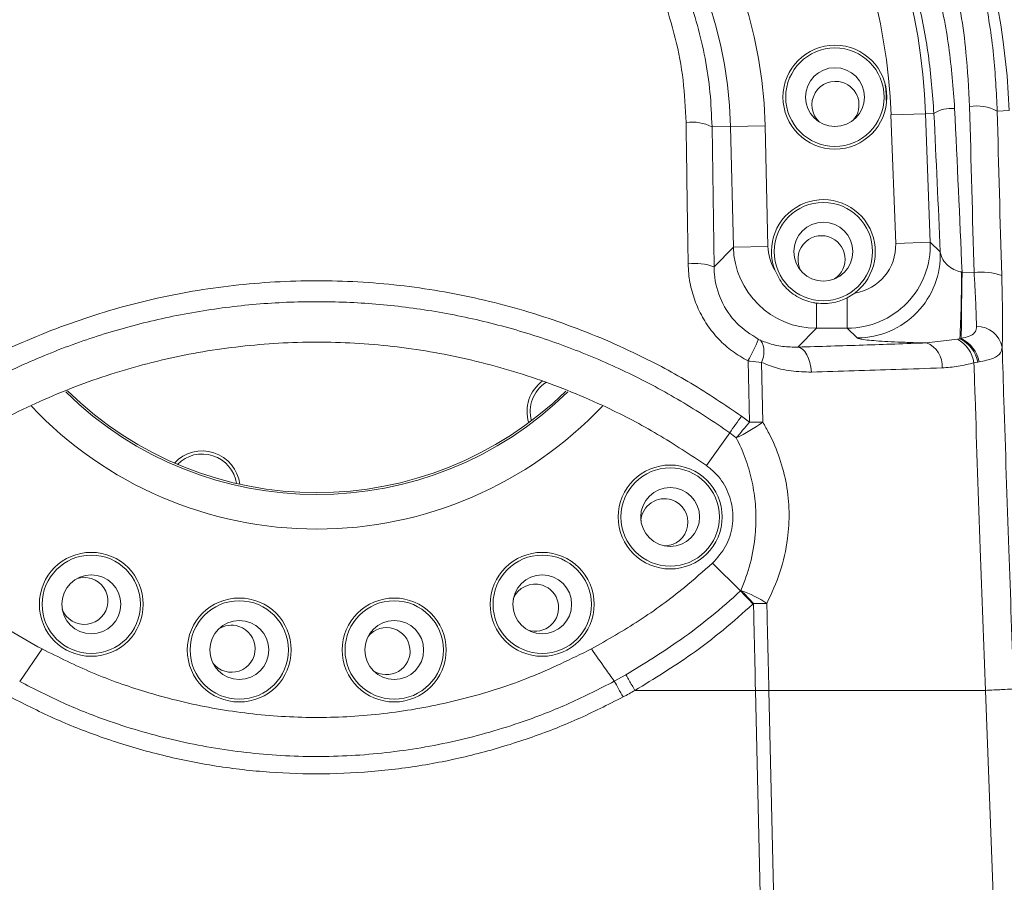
# Model space of a CAD drawing. Header units: millimetres. Extents: x 0 to 16820, y 0 to 11880.
# Tile 67 of 122: x 8127 to 8269, y 8127 to 8251. Entities that reach past the tile are written whole.
import ezdxf

# ---------------------------------------------------------------- set-up
doc = ezdxf.new("R2010")
doc.units = ezdxf.units.MM
doc.header["$LTSCALE"] = 20
doc.linetypes.add('PHANTOM', pattern=[12.7, 6.35, -1.27, 1.27, -1.27, 1.27, -1.27])
doc.styles.add('SLDTEXTSTYLE0', font='TXT', dxfattribs={"width": 0.605})
doc.dimstyles.new('SLDDIMSTYLE1', dxfattribs={"dimtxt": 140, "dimasz": 100, "dimexe": 0, "dimexo": 0.0625, "dimgap": 35, "dimtad": 1, "dimtoh": 1, "dimdec": 1, "dimrnd": 1e-09, "dimzin": 12, "dimdsep": 46, "dimtxsty": 'SLDTEXTSTYLE0', "dimsah": 1, "dimcen": 0.09, "dimadec": 0, "dimazin": 0, "dimtfac": 1, "dimtofl": 0, "dimtmove": 0, "dimatfit": 3, "dimfxl": 1, "dimfrac": 2, "dimtolj": 1, "dimtzin": 12, "dimarcsym": 0})

# ---------------------------------------------------------------- blocks, each defined once
blk = doc.blocks.new('*D12')
at = {"color": 7, "linetype": 'Continuous', "lineweight": 0}
for p, q in [((8169.5, 9516.47), (11047.1, 9516.47)), ((11017.1, 9516.47), (11017.1, 6644.47)), ((8318.2, 6644.47), (11047.1, 6644.47))]:
    blk.add_line(p, q, dxfattribs=at)
for points in [[(11017.1, 9516.47), (11002.1, 9416.47), (11032.1, 9416.47)], [(11017.1, 6644.47), (11032.1, 6744.47), (11002.1, 6744.47)]]:
    blk.add_solid(points, dxfattribs=at)
at = {"color": 7, "linetype": 'Continuous', "lineweight": 0, "insert": (10836.63, 7866.59), "char_height": 140, "attachment_point": 1, "rotation": 90, "style": 'SLDTEXTSTYLE0'}
blk.add_mtext('2872', dxfattribs=at)

msp = doc.modelspace()

# ---------------------------------------------------------------- linework, layer by layer
at = {"color": 8, "linetype": 'Continuous', "lineweight": 0}
for p, q in [((8252.38, 8237.5), (8257.37, 8237.68)), ((8253.06, 8218.96), (8252.38, 8237.5)), ((8258.58, 8237.72), (8257.37, 8237.68)), ((8257.37, 8237.68), (8258.05, 8219.14)), ((8267.72, 8238.06), (8269.43, 8238.12)), ((8226.55, 8235.77), (8229.23, 8235.83)), ((8226.55, 8235.77), (8226.84, 8215.57)), ((8229.23, 8235.83), (8234.23, 8235.94)), ((8229.63, 8218.43), (8229.23, 8235.83)), ((8234.23, 8235.94), (8234.62, 8218.54)), ((8226.84, 8215.57), (8229.63, 8218.43)), ((8229.63, 8218.43), (8234.62, 8218.54)), ((8253.06, 8218.96), (8258.05, 8219.14)), ((8258.05, 8219.14), (8259.5, 8217.75)), ((8262.56, 8214.84), (8262.64, 8214.82)), ((8262.64, 8214.82), (8264.37, 8214.75)), ((8241.61, 8206.72), (8241.61, 8210.34)), ((8246.08, 8211.12), (8246.08, 8206.72)), ((8241.61, 8206.72), (8238.95, 8204)), ((8246.08, 8206.72), (8241.61, 8206.72)), ((8247.52, 8205.32), (8246.08, 8206.72)), ((8257.5, 8204.61), (8261.97, 8205.15)), ((8261.97, 8205.15), (8262.32, 8205.22)), ((8262.32, 8205.22), (8262.51, 8205.25)), ((8231.95, 8193.17), (8231.75, 8202)), ((8233.68, 8201.8), (8233.88, 8193.17)), ((8264.9, 8201.83), (8264.36, 8201.74)), ((8265.09, 8201.86), (8264.9, 8201.83)), ((8230.81, 8194.04), (8231.95, 8193.17)), ((8225.74, 8186.9), (8229.11, 8191.63)), ((8230.66, 8168.83), (8230.66, 8168.83)), ((8232.54, 8166.99), (8232.46, 8166.92)), ((8126.63, 8155.75), (8129.85, 8160.45)), ((8212.44, 8155.79), (8214.11, 8156.72)), ((8232.82, 8154.47), (8215.43, 8154.47)), ((8234.75, 8154.47), (8239.04, 7967.09)), ((8234.75, 8154.47), (8234.75, 8154.47)), ((8266, 8154.47), (8234.75, 8154.47)), ((8266, 8154.47), (8266, 8154.47))]:
    msp.add_line(p, q, dxfattribs=at)
at = {"color": 7, "linetype": 'Continuous', "lineweight": 0}
for p, q in [((8246.08, 8211.12), (8247.14, 8211.79)), ((8230.66, 8168.83), (8226.64, 8172.85))]:
    msp.add_line(p, q, dxfattribs=at)
at = {"color": 8, "linetype": 'Continuous', "lineweight": 0, "flags": 128}
for points in [[(8262.64, 8214.82), (8262.62, 8213.23), (8262.6, 8211.71), (8262.58, 8210.27), (8262.57, 8208.95), (8262.55, 8207.76), (8262.54, 8206.74), (8262.52, 8205.9), (8262.51, 8205.25)], [(8238.95, 8204), (8239.31, 8203.9), (8239.64, 8203.68), (8239.96, 8203.35), (8240.25, 8202.91), (8240.49, 8202.37), (8240.69, 8201.76), (8240.83, 8201.1), (8240.91, 8200.4)], [(8231.95, 8193.17), (8231.7, 8192.88), (8231.46, 8192.58), (8231.22, 8192.29), (8230.97, 8192), (8230.74, 8191.72), (8230.5, 8191.44), (8230.27, 8191.16), (8230.05, 8190.9)], [(8236.94, 7973.75), (8235.36, 8043.37), (8232.82, 8154.47)], [(8274.69, 7924.16), (8270.35, 8039.25), (8266, 8154.47)]]:
    msp.add_lwpolyline(points, dxfattribs=at)
at = {"color": 7, "linetype": 'Continuous', "lineweight": 0, "flags": 128}
msp.add_lwpolyline([(8137, 8170.62), (8135.89, 8170.79), (8134.94, 8170.63)], dxfattribs=at)
at = {"color": 7, "linetype": 'Continuous', "lineweight": 0}
for centre, radius in [((8244.29, 8240.07), 7.5), ((8244.29, 8240.07), 4.25), ((8242.62, 8217.78), 4.25), ((8220.51, 8179.49), 7.5), ((8220.51, 8179.49), 4.25), ((8136.96, 8166.89), 7.5), ((8202.04, 8166.89), 7.5), ((8136.96, 8166.89), 4.25), ((8202.04, 8166.89), 4.25), ((8158.32, 8160.3), 7.5), ((8180.68, 8160.3), 7.5), ((8158.32, 8160.3), 4.25), ((8180.68, 8160.3), 4.25)]:
    msp.add_circle(centre, radius, dxfattribs=at)
at = {"color": 8, "linetype": 'Continuous', "lineweight": 0}
for centre in [(8244.29, 8240.07), (8242.62, 8217.78), (8220.51, 8179.49), (8136.96, 8166.89), (8202.04, 8166.89), (8158.32, 8160.3), (8180.68, 8160.3)]:
    msp.add_circle(centre, 7.1, dxfattribs=at)
at = {"color": 7, "linetype": 'Continuous', "lineweight": 30}
for centre, radius, start, end in [((8169.5, 7139.47), 2377, 300, 180), ((7074.5, 7139.47), 1282, 22.84568, 82.15432)]:
    msp.add_arc(centre, radius, start, end, dxfattribs=at)
at = {"color": 7, "linetype": 'PHANTOM', "lineweight": 30}
msp.add_arc((8169.5, 7139.47), 1568.22, 354.08007, 125.91993, dxfattribs=at)
at = {"color": 7, "linetype": 'Continuous', "lineweight": 0}
for centre, radius, start, end in [((8169.5, 8234.47), 112, 335.328, 204.672), ((8169.5, 8234.47), 112.5, 342, 162), ((8169.5, 8234.47), 111.7, 335.6347, 162), ((8169.5, 8234.47), 100, 2.0935, 177.9065), ((8244.36, 8238.95), 3.4, 72, 227.2727), ((8244.36, 8238.95), 3.4, 320.4416, 72), ((8242.62, 8217.78), 7.5, 307.0582, 200.6269), ((8242.36, 8216.68), 3.4, 72, 210.1298), ((8242.36, 8216.68), 3.4, 303.2987, 72), ((8205.3, 8194.71), 5.45, 126.0384, 197.34), ((8205.3, 8194.71), 5, 122.9732, 195.5127), ((8169.5, 8234.47), 51.46, 225.6531, 314.3322), ((8152.97, 8183.58), 5.45, 72, 137.34), ((8152.97, 8183.58), 5, 72, 135.5127), ((8152.97, 8183.58), 5.45, 6.66, 72), ((8152.97, 8183.58), 5, 8.4873, 72), ((8219.68, 8178.73), 3.4, 72, 175.8443), ((8219.68, 8178.73), 3.4, 269.0129, 72), ((8135.95, 8167.39), 3.4, 200.4416, 72), ((8201.02, 8166.41), 3.4, 72, 158.7012), ((8201.02, 8166.41), 3.4, 251.8702, 72), ((8157.21, 8160.48), 3.4, 217.5845, 72), ((8157.21, 8160.48), 3.4, 72, 124.4155), ((8179.57, 8160.14), 3.4, 72, 141.5587), ((8179.57, 8160.14), 3.4, 234.727, 72)]:
    msp.add_arc(centre, radius, start, end, dxfattribs=at)
at = {"color": 8, "linetype": 'Continuous', "lineweight": 0}
for centre, radius, start, end in [((8169.5, 8234.47), 87.93, 2.0935, 60.0607), ((8169.5, 8234.47), 82.94, 119.9393, 177.9065), ((8169.5, 8234.47), 82.94, 2.0935, 60.0607), ((8169.5, 8234.47), 64.74, 1.3082, 178.6918), ((8169.5, 8234.47), 59.75, 1.3082, 178.6918), ((8261.11, 8233.69), 4.76, 84.4742, 122.179), ((8264.76, 8232.57), 6.23, 61.7017, 99.6217), ((8223.67, 8230.2), 6.27, 62.6978, 97.9187), ((8247.48, 8217.35), 12.02, 270.1906, 1.9029), ((8224.02, 8208.06), 8.02, 69.4491, 96.6072), ((8091.89, 8214.26), 170.67, 356.9642, 0.1933), ((8265.51, 8206.56), 8.27, 69.8275, 97.9257), ((8264.8, 8203.28), 3.7, 11.0599, 91.2193), ((8184.02, 8227.23), 53.98, 332.1363, 335.8282), ((8230.85, 8203.29), 3.2, 332.0868, 31.9074), ((8256.23, 8201.31), 3.54, 355.0492, 68.9935), ((8259.7, 8201.02), 4.71, 8.8404, 61.2417), ((8260.26, 8200.99), 4.71, 10.303, 64.0943), ((8260.47, 8201.02), 4.69, 10.3248, 64.2548), ((8169.5, 8234.47), 51.74, 225.5564, 314.4754), ((8169.5, 8234.47), 56.73, 223.4437, 316.6033), ((7831.98, 8473.77), 487.14, 324.6083, 324.9559), ((8218.67, 8214.47), 26.17, 295.7771, 305.5161), ((8232.83, 8141.36), 51.82, 88.8411, 90.9733), ((8224.51, 8151.82), 18.18, 56.7663, 69.9882), ((8188.21, 8126.69), 59.91, 42.2755, 44.7886), ((8236.04, 7999.94), 167.09, 90.5403, 91.2028)]:
    msp.add_arc(centre, radius, start, end, dxfattribs=at)
for centre, major_axis, ratio, start_param, end_param in [((8243.19, 8154.47), (-15.28, 420), 0.052, 4.85469, 4.911771), ((8288.15, 8154.47), (-15.25, 420), 0.051875, 1.366956, 1.424872), ((8240.2, 8154.36), (-15.29, 417), 0.052373, 4.863075, 4.911743), ((8292.14, 8154.61), (-15.25, 416), 0.052373, 1.366919, 1.424835), ((8241.63, 8218.72), (8.39, 8.59), 0.99955, 2.36895, 3.914236), ((8241.63, 8218.72), (-4.91, -5.02), 0.997325, 5.510542, 6.021993), ((8246.06, 8218.72), (8.64, -8.33), 0.999522, 5.480939, 7.085432), ((8246.06, 8218.72), (-5.05, 4.87), 0.997161, 2.491453, 3.943839)]:
    msp.add_ellipse(centre, major_axis=major_axis, ratio=ratio, start_param=start_param, end_param=end_param, dxfattribs=at)
for points, knots in [([(8071.28, 8238.06), (8071.42, 8240.88), (8071.71, 8246.52), (8073.06, 8254.95), (8075.09, 8263.28), (8077.84, 8271.38), (8081.22, 8279.12), (8085.23, 8286.53), (8089.9, 8293.62), (8095.21, 8300.35), (8101.08, 8306.59), (8107.55, 8312.37), (8114.6, 8317.62), (8122.05, 8322.19), (8129.73, 8326.01), (8137.66, 8329.15), (8145.97, 8331.6), (8153.84, 8333.22), (8158.91, 8333.76), (8161.06, 8333.98)], [0, 0, 0, 0, 0.058726, 0.117454, 0.177929, 0.238405, 0.297055, 0.355706, 0.415987, 0.476266, 0.536335, 0.5964, 0.658342, 0.72028, 0.778185, 0.836086, 0.89601, 0.955931, 1, 1, 1, 1]), ([(8177.94, 8333.98), (8180.62, 8333.69), (8185.73, 8333.12), (8193.15, 8331.53), (8200.24, 8329.48), (8207.2, 8326.88), (8213.99, 8323.73), (8220.55, 8320.06), (8226.85, 8315.86), (8232.85, 8311.16), (8238.61, 8305.89), (8244.03, 8300.05), (8249.07, 8293.64), (8253.62, 8286.76), (8257.64, 8279.4), (8261.06, 8271.64), (8263.86, 8263.46), (8265.95, 8254.94), (8267.3, 8246.43), (8267.58, 8240.75), (8267.72, 8238.06)], [0, 0, 0, 0, 0.054996, 0.10488, 0.15509, 0.206294, 0.257827, 0.309963, 0.362416, 0.415831, 0.469562, 0.526337, 0.583474, 0.641732, 0.700375, 0.760146, 0.820338, 0.881883, 0.943908, 1, 1, 1, 1]), ([(8158.39, 8331.38), (8157.34, 8331.24), (8153.53, 8330.74), (8147.05, 8329.4), (8139.11, 8327.04), (8131.44, 8324.01), (8124.02, 8320.29), (8116.91, 8315.88), (8110.16, 8310.82), (8103.91, 8305.2), (8097.62, 8298.46), (8091.55, 8290.44), (8085.98, 8281.07), (8081.48, 8271.1), (8078.16, 8260.63), (8075.93, 8249.8), (8075.49, 8242.4), (8075.27, 8238.71)], [0, 0, 0, 0, 0.023067, 0.08282, 0.142843, 0.202889, 0.262675, 0.324835, 0.387241, 0.449667, 0.511855, 0.592994, 0.67438, 0.755521, 0.836936, 0.918602, 1, 1, 1, 1]), ([(8263.72, 8238.71), (8263.59, 8241.32), (8263.28, 8247.71), (8261.55, 8257.71), (8258.46, 8268.52), (8254.22, 8278.68), (8248.97, 8288.09), (8242.84, 8296.7), (8236, 8304.38), (8228.57, 8311.09), (8220.7, 8316.87), (8212.35, 8321.75), (8203.62, 8325.71), (8194.63, 8328.73), (8186.89, 8330.52), (8182.17, 8331.17), (8180.6, 8331.38)], [0, 0, 0, 0, 0.057533, 0.140681, 0.224108, 0.307273, 0.385975, 0.464897, 0.543592, 0.615556, 0.687701, 0.759639, 0.828316, 0.897181, 0.965831, 1, 1, 1, 1]), ([(8077.42, 8238.43), (8077.71, 8241.95), (8078.28, 8249), (8080.64, 8259.3), (8084.04, 8269.24), (8088.57, 8278.67), (8094.11, 8287.52), (8100.65, 8295.76), (8108.2, 8303.27), (8116.65, 8309.94), (8125.05, 8315.11), (8133.09, 8318.98), (8140.57, 8321.8), (8148.29, 8323.99), (8153.89, 8325.07), (8156.88, 8325.49), (8157.22, 8325.53)], [0, 0, 0, 0, 0.082364, 0.165002, 0.247384, 0.329519, 0.411902, 0.494038, 0.578139, 0.66251, 0.74658, 0.807878, 0.869433, 0.93097, 0.992243, 1, 1, 1, 1]), ([(8181.78, 8325.53), (8183.15, 8325.33), (8187.66, 8324.66), (8195.19, 8322.86), (8204.14, 8319.76), (8212.8, 8315.74), (8221.05, 8310.78), (8228.8, 8304.95), (8236.05, 8298.2), (8242.66, 8290.53), (8248.5, 8281.99), (8253.13, 8273.3), (8256.63, 8264.62), (8259.14, 8256.1), (8260.9, 8247.35), (8261.35, 8241.4), (8261.57, 8238.43)], [0, 0, 0, 0, 0.031743, 0.104364, 0.177213, 0.249858, 0.325529, 0.40142, 0.477112, 0.558548, 0.640227, 0.721665, 0.791101, 0.860849, 0.930583, 1, 1, 1, 1]), ([(8258.58, 8237.72), (8258.37, 8240.52), (8257.94, 8246.13), (8256.28, 8254.48), (8253.85, 8262.72), (8250.75, 8270.35), (8247.17, 8277.29), (8243.22, 8283.58), (8238.71, 8289.58), (8233.95, 8294.9), (8229.08, 8299.56), (8224.19, 8303.61), (8218.98, 8307.37), (8215.25, 8309.56), (8213.38, 8310.67)], [0, 0, 0, 0, 0.092975, 0.186796, 0.283263, 0.380623, 0.463031, 0.545973, 0.630587, 0.715777, 0.785947, 0.856455, 0.928037, 1, 1, 1, 1]), ([(8112.45, 8235.77), (8112.51, 8237.34), (8112.63, 8240.51), (8113.31, 8245.25), (8114.37, 8249.97), (8115.85, 8254.64), (8117.71, 8259.12), (8119.92, 8263.38), (8122.43, 8267.39), (8125.3, 8271.22), (8128.45, 8274.76), (8131.85, 8278), (8135.46, 8280.91), (8139.34, 8283.56), (8143.4, 8285.86), (8147.62, 8287.82), (8151.96, 8289.42), (8156.47, 8290.68), (8161.07, 8291.56), (8165.75, 8292.06), (8170.46, 8292.18), (8175.21, 8291.9), (8179.94, 8291.23), (8184.63, 8290.15), (8189.23, 8288.67), (8193.74, 8286.79), (8198.06, 8284.53), (8202.18, 8281.9), (8206.08, 8278.93), (8209.74, 8275.59), (8213.09, 8271.96), (8216.09, 8268.08), (8218.74, 8263.97), (8221.06, 8259.6), (8222.99, 8255.06), (8224.51, 8250.4), (8225.61, 8245.65), (8226.35, 8240.76), (8226.48, 8237.44), (8226.55, 8235.77)], [0, 0, 0, 0, 0.02673, 0.053792, 0.081041, 0.108873, 0.136907, 0.163333, 0.190207, 0.217082, 0.244422, 0.270191, 0.296392, 0.322592, 0.349244, 0.374766, 0.400729, 0.426692, 0.453115, 0.478993, 0.505344, 0.531695, 0.558534, 0.585133, 0.612236, 0.639339, 0.666961, 0.694135, 0.721509, 0.749509, 0.777723, 0.805007, 0.832485, 0.86057, 0.888862, 0.916153, 0.943633, 0.971712, 1, 1, 1, 1]), ([(8222.81, 8236.41), (8222.71, 8238.45), (8222.52, 8242.55), (8221.35, 8248.6), (8219.57, 8254.48), (8217.09, 8260.11), (8214.01, 8265.43), (8210.33, 8270.37), (8206.11, 8274.84), (8201.4, 8278.81), (8196.3, 8282.2), (8190.86, 8284.95), (8185.18, 8287.07), (8179.34, 8288.52), (8173.43, 8289.28), (8167.52, 8289.39), (8161.67, 8288.86), (8155.94, 8287.67), (8150.42, 8285.88), (8145.1, 8283.51), (8140.08, 8280.55), (8135.41, 8277.06), (8131.11, 8273.07), (8127.25, 8268.59), (8123.89, 8263.67), (8121.06, 8258.38), (8118.83, 8252.76), (8117.25, 8246.87), (8116.37, 8241.39), (8116.24, 8237.89), (8116.19, 8236.41)], [0, 0, 0, 0, 0.0370975, 0.0743125, 0.1114104, 0.1484807, 0.1856682, 0.2227353, 0.2596083, 0.2966016, 0.3334683, 0.369489, 0.4056296, 0.4416452, 0.4766331, 0.5117367, 0.5467244, 0.5812239, 0.6158337, 0.6503371, 0.6852186, 0.7202083, 0.7550949, 0.790944, 0.8269032, 0.8627559, 0.8995317, 0.9364219, 0.973198, 1, 1, 1, 1]), ([(8251.69, 8239.58), (8251.69, 8240.03), (8251.68, 8240.88), (8251.56, 8241.73), (8251.5, 8242.12)], [0, 0, 0, 0, 0.529953, 1, 1, 1, 1]), ([(8223.1, 8216.03), (8223.06, 8218.67), (8222.96, 8225.48), (8222.86, 8232.26), (8222.81, 8236.41)], [0, 0, 0, 0, 0.387456, 1, 1, 1, 1]), ([(8259.5, 8217.75), (8259.56, 8217.44), (8259.69, 8216.85), (8260.29, 8216.02), (8261.11, 8215.35), (8261.94, 8214.97), (8262.44, 8214.86), (8262.56, 8214.84)], [0, 0, 0, 0, 0.259256, 0.508544, 0.735429, 0.934163, 1, 1, 1, 1]), ([(8231.75, 8202), (8230.98, 8202.44), (8229.45, 8203.33), (8227.47, 8205.11), (8225.8, 8207.18), (8224.5, 8209.5), (8223.6, 8212), (8223.18, 8214.21), (8223.12, 8215.56), (8223.1, 8216.03)], [0, 0, 0, 0, 0.15263, 0.305261, 0.458067, 0.610885, 0.764539, 0.918211, 1, 1, 1, 1]), ([(8226.84, 8215.57), (8226.85, 8215.22), (8226.91, 8213.57), (8227.72, 8210.66), (8229.93, 8207.27), (8232.16, 8205.84), (8233.27, 8205.12)], [0, 0, 0, 0, 0.08263, 0.390769, 0.695692, 1, 1, 1, 1]), ([(8264.72, 8206.98), (8264.71, 8207.42), (8264.69, 8208.31), (8264.61, 8210.48), (8264.49, 8212.72), (8264.39, 8214.4), (8264.37, 8214.75)], [0, 0, 0, 0, 0.217502, 0.441278, 0.882463, 1, 1, 1, 1]), ([(8268.37, 8214.33), (8268.39, 8213.45), (8268.44, 8211.67), (8268.47, 8209.17), (8268.48, 8206.86), (8268.46, 8205.16), (8268.44, 8204.28), (8268.43, 8203.99)], [0, 0, 0, 0, 0.2187653, 0.4438633, 0.6626331, 0.8877884, 1, 1, 1, 1]), ([(8108.18, 8194.04), (8111.5, 8196.23), (8118.15, 8200.62), (8128.98, 8205.74), (8138.49, 8209.08), (8148.26, 8211.57), (8158.23, 8213.2), (8170.2, 8213.79), (8182.09, 8213.06), (8193.76, 8210.98), (8205.07, 8207.65), (8214.99, 8203.48), (8223.59, 8198.91), (8228.41, 8195.67), (8230.81, 8194.04)], [0, 0, 0, 0, 0.091219, 0.182728, 0.273944, 0.322385, 0.413772, 0.505453, 0.596841, 0.686721, 0.776881, 0.866764, 0.933382, 1, 1, 1, 1]), ([(8229.11, 8191.63), (8229.11, 8191.63), (8226.81, 8193.25), (8222.07, 8196.32), (8214.61, 8200.32), (8206.84, 8203.7), (8198.76, 8206.45), (8190.39, 8208.55), (8181.84, 8209.94), (8173.22, 8210.61), (8164.55, 8210.56), (8155.81, 8209.77), (8147.18, 8208.24), (8138.77, 8206.01), (8130.59, 8203.08), (8122.6, 8199.44), (8115.69, 8195.55), (8111.53, 8192.79), (8109.89, 8191.63), (8109.89, 8191.63)], [0, 0, 0, 0, 0, 0.066403, 0.13325, 0.199572, 0.266339, 0.33451, 0.403165, 0.470554, 0.538412, 0.607747, 0.677593, 0.745061, 0.812999, 0.882416, 0.952345, 1, 1, 1, 1, 1]), ([(8262.51, 8205.25), (8262.92, 8205.34), (8263.73, 8205.52), (8264.51, 8206.02), (8264.72, 8206.58), (8264.72, 8206.91), (8264.72, 8206.98)], [0, 0, 0, 0, 0.322194, 0.647681, 0.926311, 1, 1, 1, 1]), ([(8233.27, 8205.12), (8233.34, 8205.09), (8233.45, 8205.04), (8233.54, 8205), (8233.57, 8204.98)], [0, 0, 0, 0, 0.679224, 1, 1, 1, 1]), ([(8233.57, 8204.98), (8233.9, 8204.85), (8234.94, 8204.44), (8236.76, 8204.02), (8238.22, 8204.01), (8238.95, 8204)], [0, 0, 0, 0, 0.184153, 0.586968, 1, 1, 1, 1]), ([(8238.95, 8204), (8242.11, 8204.1), (8248.42, 8204.29), (8254.47, 8204.5), (8257.5, 8204.61)], [0, 0, 0, 0, 0.499501, 1, 1, 1, 1]), ([(8257.5, 8204.61), (8256.84, 8204.62), (8255.38, 8204.66), (8253.33, 8204.73), (8251.41, 8204.82), (8249.82, 8204.93), (8248.61, 8205.06), (8247.79, 8205.19), (8247.61, 8205.28), (8247.52, 8205.32)], [0, 0, 0, 0, 0.118925, 0.265119, 0.411328, 0.55851, 0.705702, 0.85285, 1, 1, 1, 1]), ([(8268.43, 8203.99), (8268.37, 8203.71), (8268.22, 8203.04), (8267.24, 8202.31), (8265.82, 8202.01), (8265.09, 8201.86)], [0, 0, 0, 0, 0.254539, 0.616825, 1, 1, 1, 1]), ([(8268.43, 8203.99), (8268.51, 8201.43), (8268.82, 8191.73), (8269.36, 8175.29), (8269.87, 8161.41), (8270.11, 8154.71)], [0, 0, 0, 0, 0.156205, 0.592673, 1, 1, 1, 1]), ([(8233.68, 8201.8), (8233.16, 8201.86), (8232.53, 8201.92), (8231.86, 8201.99), (8231.75, 8202)], [0, 0, 0, 0, 0.835149, 1, 1, 1, 1]), ([(8240.91, 8200.4), (8239.94, 8200.42), (8237.96, 8200.46), (8235.53, 8201.04), (8234.12, 8201.62), (8233.68, 8201.8)], [0, 0, 0, 0, 0.401115, 0.81282, 1, 1, 1, 1]), ([(8264.36, 8201.74), (8263.61, 8201.56), (8262.11, 8201.18), (8260.54, 8201.06), (8259.76, 8201)], [0, 0, 0, 0, 0.49818, 1, 1, 1, 1]), ([(8266, 8154.47), (8266, 8154.47), (8265.75, 8161.29), (8265.24, 8175.43), (8264.7, 8191.19), (8264.41, 8200.11), (8264.36, 8201.74)], [0, 0, 0, 0, 0.000001, 0.4324, 0.895922, 1, 1, 1, 1]), ([(8259.76, 8201), (8257.55, 8200.93), (8251.41, 8200.72), (8245.01, 8200.52), (8240.91, 8200.4)], [0, 0, 0, 0, 0.3593998, 1, 1, 1, 1]), ([(8233.88, 8193.17), (8234.19, 8192.63), (8235.13, 8190.97), (8236.39, 8187.99), (8237.39, 8184.19), (8237.77, 8180.26), (8237.53, 8175.98), (8236.51, 8171.46), (8235.15, 8168.5), (8234.47, 8167.02)], [0, 0, 0, 0, 0.068291, 0.210305, 0.352233, 0.49408, 0.635964, 0.817828, 1, 1, 1, 1]), ([(8230.05, 8190.9), (8229.74, 8191.15), (8229.43, 8191.4), (8229.11, 8191.63), (8229.11, 8191.63)], [0, 0, 0, 0, 0.99995, 1, 1, 1, 1]), ([(8230.73, 8168.9), (8231.21, 8170.17), (8232.19, 8172.75), (8232.83, 8176.57), (8232.94, 8180.13), (8232.63, 8183.33), (8231.9, 8186.49), (8230.99, 8189), (8230.29, 8190.43), (8230.05, 8190.9)], [0, 0, 0, 0, 0.1837152, 0.3725903, 0.5096039, 0.6498388, 0.7886395, 0.9306243, 1, 1, 1, 1]), ([(8214.11, 8156.72), (8216.79, 8158.35), (8222.64, 8161.93), (8227.93, 8166.31), (8230.66, 8168.83), (8230.66, 8168.83)], [0, 0, 0, 0, 0.457087, 0.999997, 1, 1, 1, 1]), ([(8230.66, 8168.83), (8230.66, 8168.83), (8230.68, 8168.86), (8230.7, 8168.88), (8230.73, 8168.9)], [0, 0, 0, 0, 0.000619, 1, 1, 1, 1]), ([(8232.46, 8166.92), (8232.42, 8166.97), (8232.19, 8167.23), (8231.56, 8167.9), (8231.02, 8168.46), (8230.66, 8168.83)], [0, 0, 0, 0, 0.064133, 0.385095, 1, 1, 1, 1]), ([(8232.46, 8166.92), (8231.03, 8165.66), (8228.18, 8163.12), (8222.57, 8158.83), (8218.18, 8156.15), (8215.43, 8154.47)], [0, 0, 0, 0, 0.270961, 0.542953, 1, 1, 1, 1]), ([(8232.82, 8154.47), (8232.76, 8157.07), (8232.67, 8161.25), (8232.57, 8165.43), (8232.54, 8166.99)], [0, 0, 0, 0, 0.624401, 1, 1, 1, 1]), ([(8234.47, 8167.02), (8234.5, 8165.46), (8234.6, 8161.27), (8234.69, 8157.09), (8234.75, 8154.47), (8234.75, 8154.47)], [0, 0, 0, 0, 0.374248, 0.999995, 1, 1, 1, 1]), ([(8212.44, 8155.79), (8212.01, 8156.4), (8210.9, 8157.95), (8209.81, 8159.51), (8209.14, 8160.45)], [0, 0, 0, 0, 0.393632, 1, 1, 1, 1]), ([(8126.63, 8155.75), (8128.73, 8154.68), (8132.93, 8152.53), (8140.47, 8149.58), (8149.25, 8147.04), (8159.26, 8145.33), (8169.41, 8144.73), (8179.56, 8145.31), (8189.59, 8147), (8198.42, 8149.54), (8206.04, 8152.52), (8210.31, 8154.7), (8212.44, 8155.79)], [0, 0, 0, 0, 0.079188, 0.158377, 0.271619, 0.385224, 0.498464, 0.611906, 0.725714, 0.839157, 0.919578, 1, 1, 1, 1]), ([(8215.43, 8154.47), (8215.15, 8154.96), (8214.78, 8155.59), (8214.35, 8156.32), (8214.19, 8156.59), (8214.11, 8156.72)], [0, 0, 0, 0, 0.618531, 0.805269, 1, 1, 1, 1]), ([(8215.43, 8154.47), (8215.43, 8154.47), (8214.86, 8154.14), (8214.28, 8153.83), (8213.71, 8153.52)], [0, 0, 0, 0, 0.001457, 1, 1, 1, 1]), ([(8215.43, 8154.47), (8215.43, 8154.47), (8215.43, 8154.47), (8215.43, 8154.47), (8215.43, 8154.47), (8215.43, 8154.47), (8215.43, 8154.47)], [0, 0, 0, 0, 0.350508, 0.703532, 0.879407, 1, 1, 1, 1]), ([(8232.82, 8154.47), (8232.93, 8154.47), (8233.6, 8154.47), (8234.23, 8154.47), (8234.75, 8154.47)], [0, 0, 0, 0, 0.166649, 1, 1, 1, 1]), ([(8266, 8154.47), (8266.85, 8154.51), (8268.54, 8154.59), (8269.7, 8154.66), (8270.05, 8154.69), (8270.1, 8154.7), (8270.11, 8154.71)], [0, 0, 0, 0, 0.378351, 0.756701, 0.941054, 1, 1, 1, 1]), ([(8213.71, 8153.52), (8211.51, 8152.41), (8207.11, 8150.18), (8200.11, 8147.47), (8192.81, 8145.26), (8185.19, 8143.63), (8177.36, 8142.64), (8169.5, 8142.32), (8161.69, 8142.65), (8153.97, 8143.61), (8146.26, 8145.24), (8138.88, 8147.47), (8131.87, 8150.19), (8127.54, 8152.38), (8125.36, 8153.48)], [0, 0, 0, 0, 0.080204, 0.160915, 0.24457, 0.328796, 0.41485, 0.501542, 0.585053, 0.669139, 0.755037, 0.84156, 0.920538, 1, 1, 1, 1])]:
    msp.add_open_spline(points, degree=3, knots=knots, dxfattribs=at)
at = {"color": 7, "linetype": 'Continuous', "lineweight": 0}
for points, knots in [([(8235.6, 8215.13), (8235.98, 8214.37), (8236.73, 8212.84), (8238.74, 8211.2), (8240.47, 8210.52), (8241.46, 8210.37), (8241.61, 8210.34)], [0, 0, 0, 0, 0.315546, 0.628455, 0.941607, 1, 1, 1, 1]), ([(8241.61, 8210.34), (8242.47, 8210.3), (8244.03, 8210.23), (8245.44, 8210.85), (8246.08, 8211.12)], [0, 0, 0, 0, 0.553521, 1, 1, 1, 1]), ([(8225.74, 8186.9), (8223.42, 8188.45), (8218.78, 8191.54), (8210.59, 8195.82), (8201.21, 8199.64), (8190.62, 8202.61), (8179.77, 8204.4), (8168.78, 8204.92), (8157.81, 8204.22), (8146.98, 8202.31), (8136.44, 8199.17), (8126.33, 8194.87), (8118.66, 8190.59), (8114.45, 8187.72), (8113.26, 8186.9)], [0, 0, 0, 0, 0.069765, 0.139531, 0.231055, 0.322872, 0.414396, 0.505895, 0.597686, 0.689185, 0.780628, 0.872363, 0.963807, 1, 1, 1, 1]), ([(8226.64, 8172.85), (8227.32, 8173.61), (8228.7, 8175.14), (8229.64, 8178.14), (8229.59, 8181.25), (8228.49, 8184.15), (8226.99, 8185.97), (8225.96, 8186.73), (8225.74, 8186.9)], [0, 0, 0, 0, 0.190893, 0.381801, 0.572216, 0.761346, 0.94888, 1, 1, 1, 1]), ([(8112.36, 8172.85), (8114.38, 8171.09), (8118.43, 8167.57), (8124.36, 8163.52), (8128.29, 8161.33), (8129.85, 8160.45)], [0, 0, 0, 0, 0.3731947, 0.749837, 1, 1, 1, 1]), ([(8209.14, 8160.45), (8211.47, 8161.78), (8216.14, 8164.44), (8221.93, 8168.69), (8225.29, 8171.66), (8226.64, 8172.85)], [0, 0, 0, 0, 0.373138, 0.74973, 1, 1, 1, 1]), ([(8129.85, 8160.45), (8132.26, 8159.26), (8137.07, 8156.87), (8145.1, 8154.02), (8153.83, 8151.86), (8163.21, 8150.63), (8172.66, 8150.44), (8182.07, 8151.33), (8191.31, 8153.27), (8200.44, 8156.19), (8206.2, 8159.01), (8209.14, 8160.45)], [0, 0, 0, 0, 0.097627, 0.195254, 0.309454, 0.424018, 0.538217, 0.652351, 0.766849, 0.880984, 1, 1, 1, 1])]:
    msp.add_open_spline(points, degree=3, knots=knots, dxfattribs=at)
at = {"color": 8, "linetype": 'Continuous', "lineweight": 0}
msp.add_open_spline([(8212.44, 8155.79), (8212.65, 8155.43), (8213.05, 8154.72), (8213.49, 8153.92), (8213.71, 8153.52)], degree=3, dxfattribs=at)

# ---------------------------------------------------------------- dimensions: what is measured, and where the dimension line sits
at = {"color": 7, "linetype": 'Continuous', "lineweight": 0}
dim = msp.add_linear_dim(base=(11017.1, 6644.47), p1=(8169.5, 9516.47), p2=(8318.2, 6644.47), angle=90, dimstyle='SLDDIMSTYLE1', dxfattribs=at)
dim.commit()
dim.dimension.update_dxf_attribs({"geometry": '*D12', "text_midpoint": (11017.1, 8080.47), "dimtype": 160})

doc.saveas('drawing.dxf')
